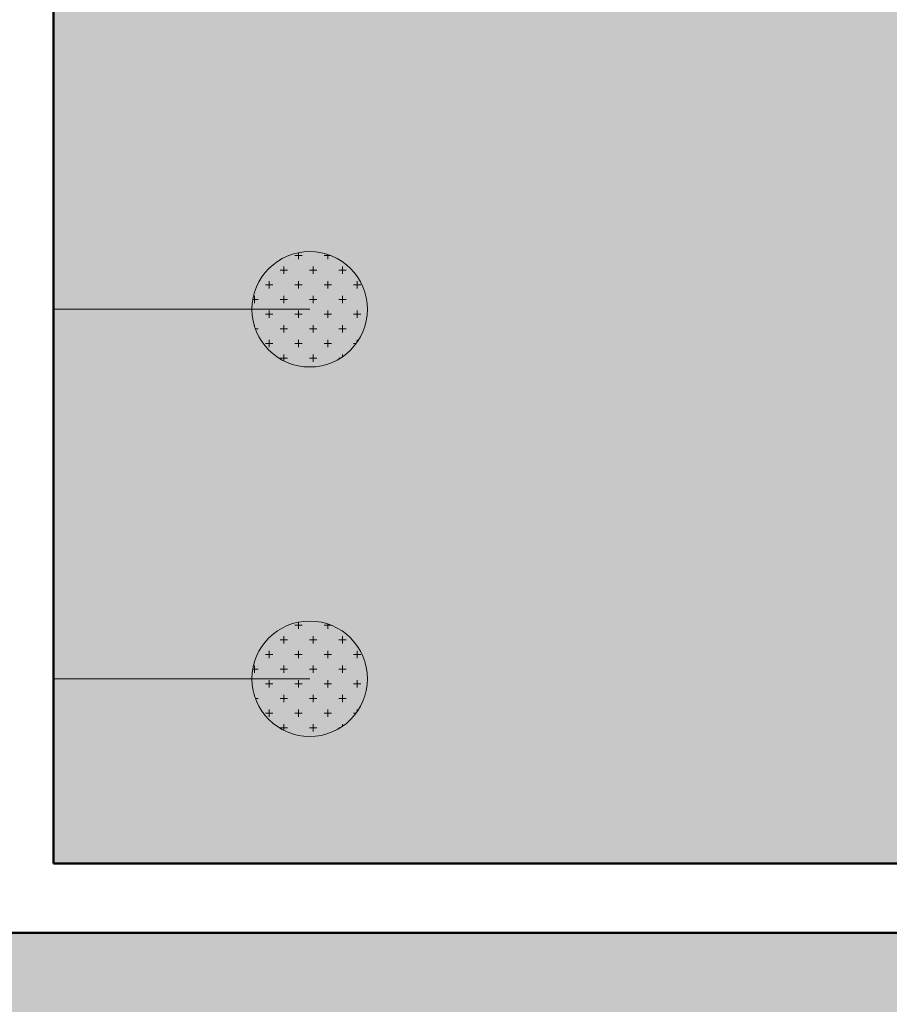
# Model space of a CAD drawing. Header units: metres. Extents: x 158874 to 185002, y -166493 to -154354.
# Tile 79 of 95: x 182943 to 183131, y -158446 to -158233. Entities that reach past the tile are written whole.
import ezdxf
from ezdxf import colors
from ezdxf.entities.mleader import LeaderData, LeaderLine
from ezdxf.math import Vec2, Vec3

# ---------------------------------------------------------------- set-up
doc = ezdxf.new("R2010")
doc.units = ezdxf.units.M
doc.layers.add('gruba50', color=7, linetype='Continuous', lineweight=50)
doc.layers.add('wymiarowanie9', color=1, linetype='Continuous', lineweight=9)
doc.styles.get("Standard").update_dxf_attribs({"font": 'arial.ttf'})

msp = doc.modelspace()

# ---------------------------------------------------------------- hatches: boundary and pattern name
at = {"layer": 'wymiarowanie9', "ltscale": 0.2, "true_color": 0x93278f, "transparency": 33554508}
h = msp.add_hatch(color=217, dxfattribs=at)
h.dxf.hatch_style = 1
h.paths.add_polyline_path([(183350.22, -158227.75), (183208.22, -158227.75), (183208.22, -158149.99), (183220.22, -158149.99), (183220.22, -158215.75), (183350.22, -158215.75), (183350.22, -158015.75), (183220.22, -158015.75), (183220.22, -158069.99), (183208.22, -158069.99), (183208.22, -158015.75), (183190.22, -158015.75), (183190.22, -158019.75), (183028.22, -158019.75), (183028.22, -158015.75), (182950.22, -158015.75), (182950.22, -158415.75), (183350.22, -158415.75), (183350.22, -158367.08), (183362.72, -158367.08, 0.039243), (183375.22, -158366.1), (183375.22, -158287.08), (183362.72, -158287.08), (183350.22, -158287.08)])
at = {"layer": 'wymiarowanie9', "ltscale": 0.2}
h = msp.add_hatch(dxfattribs=at)
h.set_pattern_fill('CROSS', color=256, scale=0.5)
h.set_pattern_definition([(0, (3449.8983, 396.025), (3.175, 3.175), [1.5875, -4.7625]), (90, (3450.692, 395.2313), (-3.175, 3.175), [1.5875, -4.7625])])
h.paths.add_polyline_path([(183018.22, -158295.75, 1), (182993.22, -158295.75, 1)])
h = msp.add_hatch(dxfattribs=at)
h.set_pattern_fill('CROSS', color=256, scale=0.5)
h.set_pattern_definition([(0, (3449.8983, 316.025), (3.175, 3.175), [1.5875, -4.7625]), (90, (3450.692, 315.2313), (-3.175, 3.175), [1.5875, -4.7625])])
h.paths.add_polyline_path([(183018.22, -158375.75, 1), (182993.22, -158375.75, 1)])
at = {"layer": 'wymiarowanie9', "ltscale": 0.2, "transparency": 33554508}
h = msp.add_hatch(color=3, dxfattribs=at)
h.dxf.hatch_style = 1
h.paths.add_polyline_path([(183350.22, -158430.75), (182922.22, -158430.75), (182922.22, -158415.75), (182842.22, -158415.75), (182842.22, -158430.75), (182770.22, -158430.75), (182770.22, -158449.69), (182774.22, -158449.69), (182774.22, -158662.69), (182770.22, -158662.69), (182770.22, -158704.9), (182774.22, -158704.9), (182774.22, -158917.9), (182770.22, -158917.9), (182770.22, -158945.75), (183350.22, -158945.75), (183350.22, -158754.75), (183350.22, -158674.75)])
h.paths.add_polyline_path([(183350.22, -158736.17), (183350.22, -158735.27), (183350.22, -158694.23), (183350.22, -158695.12)], flags=17)

# ---------------------------------------------------------------- linework, layer by layer
at = {"layer": 'gruba50', "color": 0, "ltscale": 0.2}
for p, q in [((182950.22, -158015.75), (182950.22, -158415.75)), ((182950.22, -158415.75), (183350.22, -158415.75)), ((182922.22, -158430.75), (183350.22, -158430.75))]:
    msp.add_line(p, q, dxfattribs=at)
at = {"layer": 'wymiarowanie9', "color": 1, "ltscale": 0.2}
for p, q in [((183005.72, -158295.75), (182950.22, -158295.75)), ((183005.72, -158375.75), (182950.22, -158375.75))]:
    msp.add_line(p, q, dxfattribs=at)
for centre in [(183005.72, -158295.75), (183005.72, -158375.75)]:
    msp.add_circle(centre, 12.5, dxfattribs=at)

# ---------------------------------------------------------------- leaders
at = {"layer": 'wymiarowanie9', "color": 217, "ltscale": 0.2, "true_color": 0x93278f}
ml = msp.add_multileader_mtext('Standard', dxfattribs=at)
ml.set_content('\\A1;remont pom. 2.5\\P- wymiana płytek podłogowych z wykonaniem uszczelnienia \\Pfolią w płynie z wywinięciem na ściany min. 20cm\\P- wymiana płytek ściennych\\P- malowanie sufitów farbą lateksową\\P- wymiana deszczownic wraz z bateriami\\P- wymiana umywalki wraz z baterią + dołożenie  1szt.\\P- demontaż miski ustępowej oraz zbiornika elektrycznego na CWU\\P- wymiana wpustów podłogowych na liniowe\\P- wymiana drzwi na nowe wyposażone w otwory nawietrzające min. 220cm{\\H0.7x;\\S2^ ;}\\P- wymiana włącznika świateł + oświetlenia 3szt.\\P- wymiana wewnętrznych maskujących kratek wentylacyjnych\\P- wymiana wieszaków', color=(147, 39, 143))
ml.set_leader_properties()
ml.build(insert=Vec2(0, 0))
ml.multileader.update_dxf_attribs({"arrow_head_size": 12})
ctx = ml.context
ctx.base_point, ctx.char_height, ctx.arrow_head_size, ctx.plane_origin = Vec3(182000.43, -157718.44), 15, 12, Vec3(182586.6, -157666.75)
ctx.text_align_type = 2
notes = []
notes.append((ctx, [(1, (1, 1, 0), (182712.86, -157718.44), (-1, 0), 8, [(0, [(183048.38, -158055.11)], 0, [])])]))
ctx.mtext.insert, ctx.mtext.alignment, ctx.mtext.flow_direction = Vec3(182702.86, -157708.73), 3, 5
for ctx, leaders in notes:
    for number, flags, end, landing, length, lines in leaders:
        leader = LeaderData()
        leader.index, (leader.has_last_leader_line, leader.has_dogleg_vector, leader.attachment_direction) = number, flags
        leader.last_leader_point, leader.dogleg_vector, leader.dogleg_length = Vec3(end), Vec3(landing), length
        for number, points, colour, breaks in lines:
            line = LeaderLine()
            line.index, line.vertices, line.color, line.breaks = number, Vec3.list(points), colors.encode_raw_color(colour), breaks
            leader.lines.append(line)
        ctx.leaders.append(leader)

doc.saveas('drawing.dxf')
